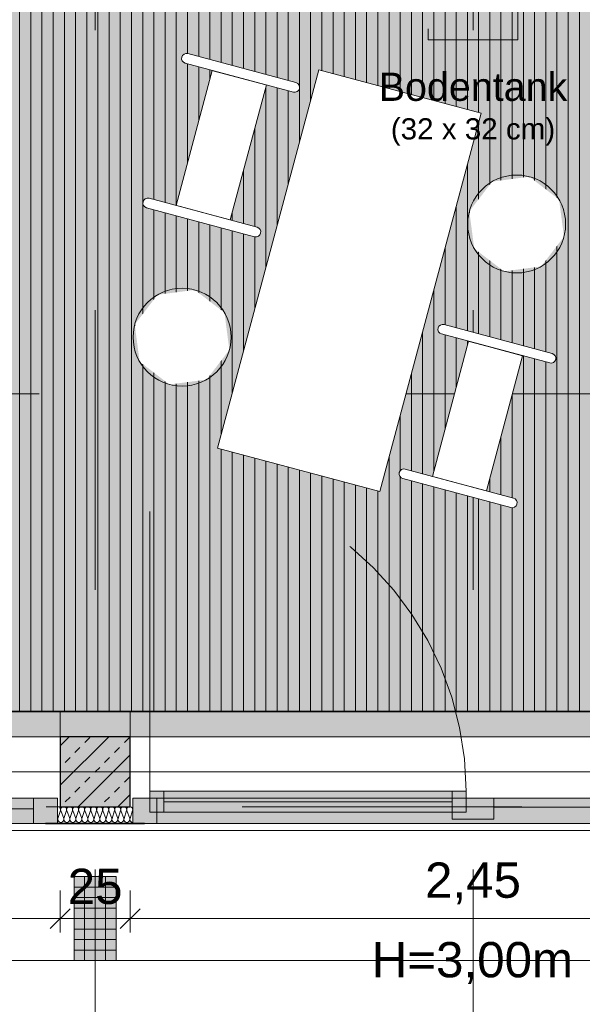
# Model space of a CAD drawing. Header units: metres. Extents: x -111 to 152, y -132 to 99.
# Tile 15 of 256: x -36.72 to -34.71, y -22.43 to -18.91. Entities that reach past the tile are written whole.
import ezdxf

# ---------------------------------------------------------------- set-up
doc = ezdxf.new("R2010")
doc.units = ezdxf.units.M
doc.header["$PDMODE"] = 1
doc.header["$PDSIZE"] = -2
for name, pattern in [('Achsen 01', [5.291531, 3.175, -1.058062, 0.352704, -0.705764]), ('gestrichelt - 01', [2, 1, -1]), ('ISO-07 Punktiert', [0.889, 0.127, -0.762]), ('Raster 01', [2, 1, -1]), ('VW-01 Strichlinie kurz', [2, 1, -1])]:
    doc.linetypes.add(name, pattern=pattern)
doc.layers.get('0').update_dxf_attribs({"lineweight": 25})
for name, color, linetype, lineweight, true_color in [('013_Beton und Stahlbetonarbeiten-000 Sichtbeton-333 Außenstütze', 5, 'Continuous', 5, 0x0000ff), ('013_Beton und Stahlbetonarbeiten-000 Sichtbeton-334 Außenwandöf', 5, 'Continuous', 5, 0x0000ff), ('014_Fassadenarbeiten-000 Aufsicht Betonfertigteile', 7, 'Continuous', 9, 0xc0c0c0), ('014_Fassadenarbeiten-330 mineralische Dämmung', 7, 'Continuous', 9, 0x666666), ('031_Metallbauarbeiten-350 Lamellendecke DS', 7, 'Continuous', 35, 0x666666), ('032_Metallarbeiten-Fenster', 7, 'Continuous', 13, 0x444444), ('AV1-Achsen', 1, 'Achsen 01', 18, 0xff0000), ('AV1-Einrichtung', 7, 'Continuous', 9, 0xa6a6a6), ('AV1-Raster', 7, 'Raster 01', 9, 0xa6a6a6)]:
    doc.layers.add(name, color=color, linetype=linetype, lineweight=lineweight, true_color=true_color)
for name, color, linetype, lineweight in [('013_Beton und Stahlbetonarbeiten-000 Unterzüge', 7, 'ISO-07 Punktiert', 13), ('013_Beton und Stahlbetonarbeiten-330 Außenstützen', 7, 'Continuous', 25), ('014_Fassadenarbeiten-330 Betonfertigteile vertikal', 7, 'Continuous', 9), ('030_Sonnenschutzarbeiten-BLENDSCHUTZ', 7, 'Continuous', 5), ('039_Trockenbauarbeiten-alllg.', 7, 'Continuous', 9), ('053_Niederspannungsanlagen-Bodentanks', 7, 'gestrichelt - 01', 9), ('_1.35m (3D)', 7, 'Continuous', 9), ('_EG (2D)', 7, 'Continuous', 9), ('_EG - DS (2D)', 7, 'Continuous', 9), ('_GRU (2D)', 7, 'Continuous', 9), ('Bemaßung-Bemaßung', 7, 'Continuous', 9), ('Keine', 7, 'Continuous', 9)]:
    doc.layers.add(name, color=color, linetype=linetype, lineweight=lineweight)
doc.layers.get('0').freeze()
doc.styles.add('Arial', font='arial.ttf')
doc.dimstyles.new('COE 50', dxfattribs={"dimtxt": 126.090495, "dimasz": 0.001414, "dimexe": 0.001, "dimexo": 0.01, "dimgap": 0.001, "dimtad": 1, "dimdec": 3, "dimtxsty": 'Arial', "dimblk": 'VW_SLASH-3', "dimblk1": 'VW_SLASH-3', "dimblk2": 'VW_SLASH-3', "dimcen": 0, "dimadec": 3, "dimazin": 0, "dimtfac": 0.8, "dimtdec": 3, "dimtix": 1, "dimtmove": 0, "dimatfit": 0, "dimldrblk": 'VW_SLASH-2', "dimfxl": 0.002, "dimfxlon": 1, "dimfrac": 2, "dimtolj": 1, "dimarcsym": 0})

# ---------------------------------------------------------------- blocks, each defined once
blk = doc.blocks.new('Group-2')
at = {"layer": 'AV1-Raster'}
for p, q in [((-36.45, -22.95), (-36.45, 1.35)), ((-35.1, -22.95), (-35.1, 1.35)), ((1.35, -20.25), (-40.5, -20.25))]:
    blk.add_line(p, q, dxfattribs=at)
blk = doc.blocks.new('1.35m (3D)')
at = {"layer": 'AV1-Raster', "color": 7}
blk.add_blockref('Group-2', (0, 0), dxfattribs=at)
blk = doc.blocks.new('VW_SLASH-3')
at = {"color": 0, "linetype": 'ByBlock', "lineweight": -2, "transparency": 16777216}
blk.add_line((0, 0), (-1, 0), dxfattribs=at)
at = {"color": 0, "linetype": 'Continuous', "lineweight": 15, "transparency": 16777216, "flags": 128}
blk.add_lwpolyline([(0.5, 0.5), (-0.5, -0.5)], dxfattribs=at)
blk = doc.blocks.new('*D22')
at = {"layer": '030_Sonnenschutzarbeiten-BLENDSCHUTZ', "color": 0, "lineweight": -2}
for p, q in [((-39.025, -22.025), (-39.025, -22.175)), ((-36.575, -22.025), (-36.575, -22.175)), ((-38.9543, -22.125), (-36.6457, -22.125))]:
    blk.add_line(p, q, dxfattribs=at)
at = {"layer": 'Defpoints', "color": 0}
for p in [(-39.025, -21.385), (-36.575, -21.385), (-36.575, -22.125)]:
    blk.add_point(p, dxfattribs=at)
at = {"layer": '030_Sonnenschutzarbeiten-BLENDSCHUTZ', "color": 0, "lineweight": -2, "xscale": 0.070693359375, "yscale": 0.070693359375, "zscale": 0.070693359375, "rotation": 180}
blk.add_blockref('VW_SLASH-3', (-39.025, -22.125), dxfattribs=at)
at = {"layer": '030_Sonnenschutzarbeiten-BLENDSCHUTZ', "color": 0, "lineweight": -2, "xscale": 0.070693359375, "yscale": 0.070693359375, "zscale": 0.070693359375}
blk.add_blockref('VW_SLASH-3', (-36.575, -22.125), dxfattribs=at)
at = {"layer": '030_Sonnenschutzarbeiten-BLENDSCHUTZ', "color": 0, "lineweight": 13, "insert": (-37.8, -21.9992), "char_height": 0.12609, "attachment_point": 5, "style": 'Arial'}
blk.add_mtext('\\A1;2,45', dxfattribs=at)
blk = doc.blocks.new('VW_SLASH-2')
at = {"color": 0, "linetype": 'ByBlock', "lineweight": -2, "transparency": 16777216}
blk.add_line((0, 0), (-1, 0), dxfattribs=at)
at = {"color": 0, "linetype": 'Continuous', "lineweight": 15, "transparency": 16777216, "flags": 128}
blk.add_lwpolyline([(0.5, 0.5), (-0.5, -0.5)], dxfattribs=at)
blk = doc.blocks.new('*D23')
at = {"layer": '030_Sonnenschutzarbeiten-BLENDSCHUTZ', "color": 0, "lineweight": -2}
for p, q in [((-36.325, -22.025), (-36.325, -22.175)), ((-33.875, -22.025), (-33.875, -22.175)), ((-36.2543, -22.125), (-33.9457, -22.125))]:
    blk.add_line(p, q, dxfattribs=at)
at = {"layer": 'Defpoints', "color": 0}
for p in [(-36.325, -21.385), (-33.875, -21.385), (-33.875, -22.125)]:
    blk.add_point(p, dxfattribs=at)
at = {"layer": '030_Sonnenschutzarbeiten-BLENDSCHUTZ', "color": 0, "lineweight": -2, "xscale": 0.070693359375, "yscale": 0.070693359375, "zscale": 0.070693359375, "rotation": 180}
blk.add_blockref('VW_SLASH-3', (-36.325, -22.125), dxfattribs=at)
at = {"layer": '030_Sonnenschutzarbeiten-BLENDSCHUTZ', "color": 0, "lineweight": -2, "xscale": 0.070693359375, "yscale": 0.070693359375, "zscale": 0.070693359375}
blk.add_blockref('VW_SLASH-3', (-33.875, -22.125), dxfattribs=at)
at = {"layer": '030_Sonnenschutzarbeiten-BLENDSCHUTZ', "color": 0, "lineweight": 13, "insert": (-35.1, -21.9992), "char_height": 0.12609, "attachment_point": 5, "style": 'Arial'}
blk.add_mtext('\\A1;2,45', dxfattribs=at)
blk = doc.blocks.new('*D60')
at = {"layer": '030_Sonnenschutzarbeiten-BLENDSCHUTZ', "color": 0, "lineweight": -2}
for p, q in [((-36.575, -22.025), (-36.575, -22.175)), ((-36.325, -22.025), (-36.325, -22.175)), ((-36.6457, -22.125), (-36.7164, -22.125)), ((-36.325, -22.125), (-36.575, -22.125)), ((-36.2543, -22.125), (-36.1836, -22.125))]:
    blk.add_line(p, q, dxfattribs=at)
at = {"layer": 'Defpoints', "color": 0}
for p in [(-36.575, -21.385), (-36.325, -21.385), (-36.575, -22.125)]:
    blk.add_point(p, dxfattribs=at)
at = {"layer": '030_Sonnenschutzarbeiten-BLENDSCHUTZ', "color": 0, "lineweight": -2, "xscale": 0.070693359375, "yscale": 0.070693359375, "zscale": 0.070693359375}
blk.add_blockref('VW_SLASH-3', (-36.575, -22.125), dxfattribs=at)
at = {"layer": '030_Sonnenschutzarbeiten-BLENDSCHUTZ', "color": 0, "lineweight": -2, "xscale": 0.070693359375, "yscale": 0.070693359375, "zscale": 0.070693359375, "rotation": 180}
blk.add_blockref('VW_SLASH-3', (-36.325, -22.125), dxfattribs=at)
at = {"layer": '030_Sonnenschutzarbeiten-BLENDSCHUTZ', "color": 0, "lineweight": 13, "insert": (-36.45, -22.0106), "char_height": 0.12609, "attachment_point": 5, "style": 'Arial'}
blk.add_mtext('\\A1;25', dxfattribs=at)
blk = doc.blocks.new('*D445')
at = {"layer": 'Bemaßung-Bemaßung', "color": 0, "lineweight": -2}
for p, q in [((-39.075, -24.175), (-39.075, -24.325)), ((-36.525, -24.175), (-36.525, -24.325)), ((-36.5957, -24.275), (-39.0043, -24.275))]:
    blk.add_line(p, q, dxfattribs=at)
at = {"layer": 'Defpoints', "color": 0}
for p in [(-39.075, -22.275), (-36.525, -22.275), (-39.075, -24.275)]:
    blk.add_point(p, dxfattribs=at)
at = {"layer": 'Bemaßung-Bemaßung', "color": 0, "lineweight": -2, "xscale": 0.070693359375, "yscale": 0.070693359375, "zscale": 0.070693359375, "rotation": 180}
blk.add_blockref('VW_SLASH-3', (-39.075, -24.275), dxfattribs=at)
at = {"layer": 'Bemaßung-Bemaßung', "color": 0, "lineweight": -2, "xscale": 0.070693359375, "yscale": 0.070693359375, "zscale": 0.070693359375}
blk.add_blockref('VW_SLASH-3', (-36.525, -24.275), dxfattribs=at)
at = {"layer": 'Bemaßung-Bemaßung', "color": 0, "insert": (-37.8, -24.1492), "char_height": 0.12609, "attachment_point": 5, "style": 'Arial'}
blk.add_mtext('\\A1;2,55', dxfattribs=at)
blk = doc.blocks.new('*D446')
at = {"layer": 'Bemaßung-Bemaßung', "color": 0, "lineweight": -2}
for p, q in [((-36.525, -24.175), (-36.525, -24.325)), ((-36.375, -24.175), (-36.375, -24.325)), ((-36.5957, -24.275), (-36.6664, -24.275)), ((-36.375, -24.275), (-36.525, -24.275)), ((-36.3043, -24.275), (-36.2336, -24.275))]:
    blk.add_line(p, q, dxfattribs=at)
at = {"layer": 'Defpoints', "color": 0}
for p in [(-36.525, -22.275), (-36.375, -22.275), (-36.525, -24.275)]:
    blk.add_point(p, dxfattribs=at)
at = {"layer": 'Bemaßung-Bemaßung', "color": 0, "lineweight": -2, "xscale": 0.070693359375, "yscale": 0.070693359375, "zscale": 0.070693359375}
blk.add_blockref('VW_SLASH-3', (-36.525, -24.275), dxfattribs=at)
at = {"layer": 'Bemaßung-Bemaßung', "color": 0, "lineweight": -2, "xscale": 0.070693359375, "yscale": 0.070693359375, "zscale": 0.070693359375, "rotation": 180}
blk.add_blockref('VW_SLASH-3', (-36.375, -24.275), dxfattribs=at)
at = {"layer": 'Bemaßung-Bemaßung', "color": 0, "insert": (-36.45, -24.5931), "char_height": 0.12609, "attachment_point": 5, "style": 'Arial'}
blk.add_mtext('\\A1;15', dxfattribs=at)
blk = doc.blocks.new('*D447')
at = {"layer": 'Bemaßung-Bemaßung', "color": 0, "lineweight": -2}
for p, q in [((-36.375, -24.175), (-36.375, -24.325)), ((-33.825, -24.175), (-33.825, -24.325)), ((-33.8957, -24.275), (-36.3043, -24.275))]:
    blk.add_line(p, q, dxfattribs=at)
at = {"layer": 'Defpoints', "color": 0}
for p in [(-36.375, -22.275), (-33.825, -22.275), (-36.375, -24.275)]:
    blk.add_point(p, dxfattribs=at)
at = {"layer": 'Bemaßung-Bemaßung', "color": 0, "lineweight": -2, "xscale": 0.070693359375, "yscale": 0.070693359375, "zscale": 0.070693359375, "rotation": 180}
blk.add_blockref('VW_SLASH-3', (-36.375, -24.275), dxfattribs=at)
at = {"layer": 'Bemaßung-Bemaßung', "color": 0, "lineweight": -2, "xscale": 0.070693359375, "yscale": 0.070693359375, "zscale": 0.070693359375}
blk.add_blockref('VW_SLASH-3', (-33.825, -24.275), dxfattribs=at)
at = {"layer": 'Bemaßung-Bemaßung', "color": 0, "insert": (-35.1, -24.1492), "char_height": 0.12609, "attachment_point": 5, "style": 'Arial'}
blk.add_mtext('\\A1;2,55', dxfattribs=at)
blk = doc.blocks.new('*D544')
at = {"layer": 'Bemaßung-Bemaßung', "color": 0, "lineweight": -2}
for p, q in [((-39.025, -23.675), (-39.025, -23.825)), ((-36.575, -23.675), (-36.575, -23.825)), ((-36.6457, -23.775), (-38.9543, -23.775))]:
    blk.add_line(p, q, dxfattribs=at)
at = {"layer": 'Defpoints', "color": 0}
for p in [(-39.025, -21.475), (-36.575, -21.475), (-39.025, -23.775)]:
    blk.add_point(p, dxfattribs=at)
at = {"layer": 'Bemaßung-Bemaßung', "color": 0, "lineweight": -2, "xscale": 0.070693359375, "yscale": 0.070693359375, "zscale": 0.070693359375, "rotation": 180}
blk.add_blockref('VW_SLASH-3', (-39.025, -23.775), dxfattribs=at)
at = {"layer": 'Bemaßung-Bemaßung', "color": 0, "lineweight": -2, "xscale": 0.070693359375, "yscale": 0.070693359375, "zscale": 0.070693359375}
blk.add_blockref('VW_SLASH-3', (-36.575, -23.775), dxfattribs=at)
at = {"layer": 'Bemaßung-Bemaßung', "color": 0, "insert": (-37.8, -23.6492), "char_height": 0.12609, "attachment_point": 5, "style": 'Arial'}
blk.add_mtext('\\A1;2,45', dxfattribs=at)
blk = doc.blocks.new('*D545')
at = {"layer": 'Bemaßung-Bemaßung', "color": 0, "lineweight": -2}
for p, q in [((-36.575, -23.675), (-36.575, -23.825)), ((-36.325, -23.675), (-36.325, -23.825)), ((-36.6457, -23.775), (-36.7164, -23.775)), ((-36.325, -23.775), (-36.575, -23.775)), ((-36.2543, -23.775), (-36.1836, -23.775))]:
    blk.add_line(p, q, dxfattribs=at)
at = {"layer": 'Defpoints', "color": 0}
for p in [(-36.575, -21.475), (-36.325, -21.475), (-36.575, -23.775)]:
    blk.add_point(p, dxfattribs=at)
at = {"layer": 'Bemaßung-Bemaßung', "color": 0, "lineweight": -2, "xscale": 0.070693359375, "yscale": 0.070693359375, "zscale": 0.070693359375}
blk.add_blockref('VW_SLASH-3', (-36.575, -23.775), dxfattribs=at)
at = {"layer": 'Bemaßung-Bemaßung', "color": 0, "lineweight": -2, "xscale": 0.070693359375, "yscale": 0.070693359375, "zscale": 0.070693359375, "rotation": 180}
blk.add_blockref('VW_SLASH-3', (-36.325, -23.775), dxfattribs=at)
at = {"layer": 'Bemaßung-Bemaßung', "color": 0, "insert": (-36.45, -23.6606), "char_height": 0.12609, "attachment_point": 5, "style": 'Arial'}
blk.add_mtext('\\A1;25', dxfattribs=at)
blk = doc.blocks.new('*D546')
at = {"layer": 'Bemaßung-Bemaßung', "color": 0, "lineweight": -2}
for p, q in [((-36.325, -23.675), (-36.325, -23.825)), ((-33.875, -23.675), (-33.875, -23.825)), ((-33.9457, -23.775), (-36.2543, -23.775))]:
    blk.add_line(p, q, dxfattribs=at)
at = {"layer": 'Defpoints', "color": 0}
for p in [(-36.325, -21.475), (-33.875, -21.475), (-36.325, -23.775)]:
    blk.add_point(p, dxfattribs=at)
at = {"layer": 'Bemaßung-Bemaßung', "color": 0, "lineweight": -2, "xscale": 0.070693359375, "yscale": 0.070693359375, "zscale": 0.070693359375, "rotation": 180}
blk.add_blockref('VW_SLASH-3', (-36.325, -23.775), dxfattribs=at)
at = {"layer": 'Bemaßung-Bemaßung', "color": 0, "lineweight": -2, "xscale": 0.070693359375, "yscale": 0.070693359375, "zscale": 0.070693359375}
blk.add_blockref('VW_SLASH-3', (-33.875, -23.775), dxfattribs=at)
at = {"layer": 'Bemaßung-Bemaßung', "color": 0, "insert": (-35.1, -23.6492), "char_height": 0.12609, "attachment_point": 5, "style": 'Arial'}
blk.add_mtext('\\A1;2,45', dxfattribs=at)
blk = doc.blocks.new('Bodentank Elektro 01')
at = {"layer": '053_Niederspannungsanlagen-Bodentanks', "flags": 128}
blk.add_lwpolyline([(-0.16, 0.16), (0.16, 0.16), (0.16, -0.16), (-0.16, -0.16)], close=True, dxfattribs=at)
at = {"layer": '053_Niederspannungsanlagen-Bodentanks', "insert": (0, -0.2768), "char_height": 0.100872, "attachment_point": 2, "line_spacing_factor": 0.969122, "style": 'Arial'}
blk.add_mtext('Bodentank\\P{\\H0.75x;(32 x 32 cm)}', dxfattribs=at)
blk = doc.blocks.new('Group-309')
at = {"layer": '032_Metallarbeiten-Fenster', "linetype": 'Continuous', "lineweight": 0}
for points in [[(-36.255, -21.745), (-36.205, -21.745), (-36.205, -21.67), (-36.255, -21.67)], [(-36.205, -21.745), (-35.175, -21.745), (-35.175, -21.67), (-36.205, -21.67)], [(-35.175, -21.745), (-35.125, -21.745), (-35.125, -21.67), (-35.175, -21.67)], [(-36.315, -21.785), (-36.23, -21.785), (-36.23, -21.695), (-36.315, -21.695)], [(-36.23, -21.695), (-36.23, -21.785), (-33.97, -21.785), (-33.97, -21.695)], [(-35.175, -21.77), (-35.025, -21.77), (-35.025, -21.695), (-35.175, -21.695)], [(-33.885, -21.785), (-33.97, -21.785), (-33.97, -21.695), (-33.885, -21.695)]]:
    blk.add_hatch(color=7, dxfattribs=at).paths.add_polyline_path(points)
at = {"layer": '032_Metallarbeiten-Fenster', "color": 7, "linetype": 'gestrichelt - 01', "lineweight": 18, "transparency": 33554687}
blk.add_line((-36.255, -21.67), (-36.255, -20.54), dxfattribs=at)
at = {"layer": '032_Metallarbeiten-Fenster', "color": 7, "lineweight": 18}
for p, q in [((-36.205, -21.7075), (-35.175, -21.7075)), ((-33.97, -21.7262), (-35.025, -21.7262))]:
    blk.add_line(p, q, dxfattribs=at)
at = {"layer": '032_Metallarbeiten-Fenster', "color": 7, "lineweight": 18, "flags": 128}
for points in [[(-36.255, -21.745), (-36.205, -21.745), (-36.205, -21.67), (-36.255, -21.67)], [(-36.205, -21.745), (-35.175, -21.745), (-35.175, -21.67), (-36.205, -21.67)], [(-35.175, -21.745), (-35.125, -21.745), (-35.125, -21.67), (-35.175, -21.67)], [(-36.315, -21.785), (-36.23, -21.785), (-36.23, -21.695), (-36.315, -21.695)], [(-36.23, -21.695), (-36.23, -21.785), (-33.97, -21.785), (-33.97, -21.695)], [(-35.175, -21.77), (-35.025, -21.77), (-35.025, -21.695), (-35.175, -21.695)], [(-33.885, -21.785), (-33.97, -21.785), (-33.97, -21.695), (-33.885, -21.695)]]:
    blk.add_lwpolyline(points, close=True, dxfattribs=at)
at = {"layer": '032_Metallarbeiten-Fenster', "color": 7, "linetype": 'gestrichelt - 01', "lineweight": 18, "transparency": 33554687}
blk.add_arc((-36.255, -21.67), 1.13, 0, 89.9996, dxfattribs=at)
blk = doc.blocks.new('Group-312')
at = {"layer": '014_Fassadenarbeiten-330 mineralische Dämmung', "transparency": 33554687, "flags": 128}
for points in [[(15.3239, -23.284, 0.513088), (15.3342, -23.27), (15.3252, -23.242, -1.372995), (15.3456, -23.242), (15.3353, -23.27, 1.372583), (15.3557, -23.27), (15.3467, -23.242, -1.372995), (15.3671, -23.242), (15.3567, -23.27, 1.372583), (15.3771, -23.27)], [(15.3353, -23.27, 1.372583), (15.3557, -23.27), (15.3467, -23.242, -1.372995), (15.3671, -23.242), (15.3567, -23.27, 1.372583), (15.3771, -23.27), (15.3681, -23.242, -1.372995), (15.3885, -23.242), (15.3782, -23.27, 1.372583), (15.3986, -23.27), (15.3896, -23.242, -1.372995), (15.41, -23.242), (15.3996, -23.27, 1.372583), (15.42, -23.27), (15.411, -23.242, -1.372995), (15.4314, -23.242), (15.4211, -23.27, 1.372583), (15.4415, -23.27), (15.4325, -23.242, -1.372995), (15.4529, -23.242), (15.4425, -23.27, 1.372583), (15.4629, -23.27), (15.4539, -23.242, -1.372995), (15.4743, -23.242), (15.464, -23.27, 1.372583), (15.4844, -23.27), (15.4754, -23.242, -1.372995), (15.4958, -23.242), (15.4854, -23.27, 1.372583), (15.5058, -23.27), (15.4968, -23.242, -1.372995), (15.5172, -23.242), (15.5069, -23.27, 1.372583), (15.5273, -23.27), (15.5183, -23.242, -1.372995), (15.5387, -23.242), (15.5283, -23.27, 1.372583), (15.5487, -23.27), (15.5397, -23.242, -1.372995), (15.5601, -23.242), (15.5498, -23.27, 1.372583), (15.5702, -23.27), (15.5612, -23.242, -1.372995), (15.5816, -23.242)], [(15.5283, -23.27, 0.324435), (15.5322, -23.282, 0.324435), (15.5448, -23.282, 0.324435), (15.5487, -23.27), (15.5397, -23.242, -0.324488), (15.5436, -23.23, -0.324488), (15.5562, -23.23, -0.324488), (15.5601, -23.242), (15.5498, -23.27, 0.324435), (15.5537, -23.282, 0.324435), (15.5663, -23.282, 0.324435), (15.5702, -23.27), (15.5612, -23.242, -0.324488), (15.5651, -23.23, -0.324488), (15.5777, -23.23, -0.324488), (15.5816, -23.242), (15.5712, -23.27, 0.324435), (15.5751, -23.282, 0.324435), (15.5877, -23.282, 0.324435), (15.5916, -23.27), (15.5826, -23.242, -0.540253), (15.5939, -23.228)], [(15.5939, -23.2791, -0.225321), (15.5927, -23.27), (15.5939, -23.2667)]]:
    blk.add_lwpolyline(points, format="xyb", dxfattribs=at)
blk = doc.blocks.new('Group-316')
at = {"layer": '014_Fassadenarbeiten-330 mineralische Dämmung', "transparency": 33554687}
blk.add_blockref('Group-312', (0, 0), dxfattribs=at)
blk = doc.blocks.new('Parametric Object-38')
at = {"layer": '014_Fassadenarbeiten-330 mineralische Dämmung', "color": 7, "transparency": 33554687}
blk.add_blockref('Group-316', (0, 0), dxfattribs=at)
at = {"layer": '014_Fassadenarbeiten-330 mineralische Dämmung', "color": 0, "flags": 1}
for tag in ['IFC_UUID', 'instanceID', 'prm0_name', 'prm0_type', 'prm0_value', 'prm1_name', 'prm1_type', 'prm1_value', 'prm2_name', 'prm2_type', 'prm2_value', 'prm3_name', 'prm3_type', 'prm3_value', 'prm4_name', 'prm4_type', 'prm4_value', 'prm5_name', 'prm5_type', 'prm5_value', 'prm6_name', 'prm6_type', 'prm6_value']:
    blk.add_attdef(tag, (-36.5851, -21.7835), '', height=0.00018, dxfattribs=at)
blk = doc.blocks.new('Group-450')
at = {"layer": '032_Metallarbeiten-Fenster', "linetype": 'Continuous', "lineweight": 0}
for points in [[(-39.015, -21.785), (-38.95, -21.785), (-38.95, -21.695), (-39.015, -21.695)], [(-36.67, -21.695), (-36.67, -21.785), (-38.95, -21.785), (-38.95, -21.695)], [(-37.725, -21.785), (-37.875, -21.785), (-37.875, -21.695), (-37.725, -21.695)], [(-36.585, -21.785), (-36.67, -21.785), (-36.67, -21.695), (-36.585, -21.695)]]:
    blk.add_hatch(color=7, dxfattribs=at).paths.add_polyline_path(points)
at = {"layer": '032_Metallarbeiten-Fenster', "color": 7, "lineweight": 18}
for p, q in [((-38.95, -21.7325), (-37.875, -21.7325)), ((-36.67, -21.7325), (-37.725, -21.7325))]:
    blk.add_line(p, q, dxfattribs=at)
at = {"layer": '032_Metallarbeiten-Fenster', "color": 7, "lineweight": 18, "flags": 128}
for points in [[(-39.015, -21.785), (-38.95, -21.785), (-38.95, -21.695), (-39.015, -21.695)], [(-36.67, -21.695), (-36.67, -21.785), (-38.95, -21.785), (-38.95, -21.695)], [(-37.725, -21.785), (-37.875, -21.785), (-37.875, -21.695), (-37.725, -21.695)], [(-36.585, -21.785), (-36.67, -21.785), (-36.67, -21.695), (-36.585, -21.695)]]:
    blk.add_lwpolyline(points, close=True, dxfattribs=at)
blk = doc.blocks.new('Group-719')
at = {"layer": 'AV1-Achsen'}
blk.add_line((-43.35, -21.6), (4.2, -21.6), dxfattribs=at)
blk = doc.blocks.new('GRU (2D)')
at = {"layer": 'AV1-Achsen', "color": 7}
blk.add_blockref('Group-719', (0, 0), dxfattribs=at)
blk = doc.blocks.new('EG - DS (2D)')
at = {"layer": '030_Sonnenschutzarbeiten-BLENDSCHUTZ', "linetype": 'Continuous', "lineweight": 0, "transparency": 33554610}
for color, points in [(161, [(-36.575, -21.475), (-36.575, -21.385), (-39.025, -21.385), (-39.025, -21.475)]), (30, [(-36.575, -21.385), (-36.325, -21.385), (-36.325, -21.475), (-36.575, -21.475)]), (161, [(-36.325, -21.475), (-36.325, -21.385), (-33.875, -21.385), (-33.875, -21.475)])]:
    blk.add_hatch(color=color, dxfattribs=at).paths.add_polyline_path(points)
at = {"layer": '031_Metallbauarbeiten-350 Lamellendecke DS', "linetype": 'Continuous', "lineweight": 0, "transparency": 33554508}
h = blk.add_hatch(color=254, dxfattribs=at)
h.paths.add_polyline_path([(-38.935, -5.525), (-38.935, -16.075), (-39.025, -16.075), (-39.025, -21.385), (-23.075, -21.385), (-23.075, -13.625), (-25.575, -13.625), (-25.575, -13.65), (-31.125, -13.65), (-31.125, -5.525)])
h.paths.add_polyline_path([(-28.2, -16.35), (-28.5, -16.35), (-28.5, -16.05), (-28.2, -16.05)])
h.paths.add_polyline_path([(-33.9, -13.65), (-33.9, -13.35), (-33.6, -13.35), (-33.6, -13.65)])
h.paths.add_polyline_path([(-33.6, -8.25), (-33.9, -8.25), (-33.9, -7.95), (-33.6, -7.95)])
h.paths.add_polyline_path([(-33.6, -16.35), (-33.9, -16.35), (-33.9, -16.05), (-33.6, -16.05)])
at = {"layer": '031_Metallbauarbeiten-350 Lamellendecke DS', "linetype": 'Continuous', "lineweight": 9, "transparency": 33554508}
h = blk.add_hatch(dxfattribs=at)
h.set_pattern_fill('Lamellendecke', color=252, style=0, pattern_type=2)
h.set_pattern_definition([(90, (0, 0), (0.04, 0), [])])
h.paths.add_polyline_path([(-38.935, -5.525), (-38.935, -16.075), (-39.025, -16.075), (-39.025, -21.385), (-23.075, -21.385), (-23.075, -13.625), (-25.575, -13.625), (-25.575, -13.65), (-31.125, -13.65), (-31.125, -5.525)])
h.paths.add_polyline_path([(-28.2, -16.35), (-28.5, -16.35), (-28.5, -16.05), (-28.2, -16.05)])
h.paths.add_polyline_path([(-33.9, -13.65), (-33.9, -13.35), (-33.6, -13.35), (-33.6, -13.65)])
h.paths.add_polyline_path([(-33.6, -8.25), (-33.9, -8.25), (-33.9, -7.95), (-33.6, -7.95)])
h.paths.add_polyline_path([(-33.6, -16.35), (-33.9, -16.35), (-33.9, -16.05), (-33.6, -16.05)])
at = {"layer": '031_Metallbauarbeiten-350 Lamellendecke DS', "linetype": 'Continuous', "lineweight": 0, "transparency": 33554508}
blk.add_hatch(color=40, dxfattribs=at).paths.add_polyline_path([(-38.935, -5.525), (-38.935, -16.075), (-39.025, -16.075), (-39.025, -21.385), (-23.075, -21.385), (-23.075, -13.625), (-31.125, -13.625), (-31.125, -5.525)])
at = {"layer": '030_Sonnenschutzarbeiten-BLENDSCHUTZ', "color": 251, "lineweight": 13, "flags": 128}
for points in [[(-36.575, -21.475), (-36.575, -21.385), (-39.025, -21.385), (-39.025, -21.475)], [(-36.575, -21.385), (-36.325, -21.385), (-36.325, -21.475), (-36.575, -21.475)], [(-36.325, -21.475), (-36.325, -21.385), (-33.875, -21.385), (-33.875, -21.475)]]:
    blk.add_lwpolyline(points, close=True, dxfattribs=at)
at = {"layer": '031_Metallbauarbeiten-350 Lamellendecke DS', "flags": 128}
blk.add_lwpolyline([(-38.935, -5.525), (-38.935, -16.075), (-39.025, -16.075), (-39.025, -21.385), (-23.075, -21.385), (-23.075, -13.625), (-25.575, -13.625), (-25.575, -13.65), (-31.125, -13.65), (-31.125, -5.525)], close=True, dxfattribs=at)
at = {"layer": '031_Metallbauarbeiten-350 Lamellendecke DS', "color": 251, "linetype": 'Continuous', "lineweight": 35, "transparency": 33554687, "flags": 128}
blk.add_lwpolyline([(-38.935, -5.525), (-38.935, -16.075), (-39.025, -16.075), (-39.025, -21.385), (-23.075, -21.385), (-23.075, -13.625), (-31.125, -13.625), (-31.125, -5.525)], close=True, dxfattribs=at)
at = {"layer": '030_Sonnenschutzarbeiten-BLENDSCHUTZ', "color": 7, "insert": (-35.4621, -22.2087), "char_height": 0.12609, "attachment_point": 1, "line_spacing_factor": 0.969122, "style": 'Arial'}
blk.add_mtext('H=3,00m', dxfattribs=at)
at = {"layer": '030_Sonnenschutzarbeiten-BLENDSCHUTZ', "color": 7, "lineweight": 13}
for base, p1, p2, picture, middle in [((-36.575, -22.125), (-39.025, -21.385), (-36.575, -21.385), '*D22', (-37.8, -21.9992)), ((-33.875, -22.125), (-36.325, -21.385), (-33.875, -21.385), '*D23', (-35.1, -21.9992))]:
    dim = blk.add_linear_dim(base=base, p1=p1, p2=p2, text='2,45', dimstyle='COE 50', override={"dimtxt": 0.12609, "dimasz": 0.070693, "dimexe": 0.05, "dimgap": 0.05, "dimpost": '<>', "dimtxsty": 'Arial', "dimtmove": 2, "dimfxl": 0.1}, dxfattribs=at)
    dim.commit()
    dim.dimension.update_dxf_attribs({"geometry": picture, "text_midpoint": middle})
at = {"layer": '030_Sonnenschutzarbeiten-BLENDSCHUTZ', "color": 251, "lineweight": 13}
dim = blk.add_linear_dim(base=(-36.575, -22.125), p1=(-36.325, -21.385), p2=(-36.575, -21.385), text='25', dimstyle='COE 50', override={"dimtxt": 0.12609, "dimasz": 0.070693, "dimexe": 0.05, "dimgap": 0.05, "dimpost": '<>', "dimtxsty": 'Arial', "dimtmove": 2, "dimfxl": 0.1}, dxfattribs=at)
dim.commit()
dim.dimension.update_dxf_attribs({"geometry": '*D60', "text_midpoint": (-36.45, -22.0106)})
blk = doc.blocks.new('EG (2D)')
at = {"layer": '013_Beton und Stahlbetonarbeiten-330 Außenstützen', "linetype": 'Continuous', "lineweight": 0, "true_color": 0xc0c0c0}
blk.add_hatch(color=9, dxfattribs=at).paths.add_polyline_path([(-36.325, -21.475), (-36.575, -21.475), (-36.575, -21.725), (-36.325, -21.725)])
at = {"layer": '013_Beton und Stahlbetonarbeiten-330 Außenstützen', "linetype": 'Continuous', "lineweight": 13}
h = blk.add_hatch(dxfattribs=at)
h.set_pattern_fill('Stahlbeton', color=251, style=0, pattern_type=2)
h.set_pattern_definition([(45, (0, 0), (0.07071068, -0.07071068), [0.025, -0.025])])
h.paths.add_polyline_path([(-36.325, -21.475), (-36.575, -21.475), (-36.575, -21.725), (-36.325, -21.725)])
h = blk.add_hatch(dxfattribs=at)
h.set_pattern_fill('Stahlbeton-1', color=251, style=0, pattern_type=2)
h.set_pattern_definition([(-135, (0.03106, -0.03313), (0.07071068, -0.07071068), [])])
h.paths.add_polyline_path([(-36.325, -21.475), (-36.575, -21.475), (-36.575, -21.725), (-36.325, -21.725)])
at = {"layer": '014_Fassadenarbeiten-330 Betonfertigteile vertikal', "linetype": 'Continuous', "lineweight": 0}
blk.add_hatch(color=9, dxfattribs=at).paths.add_polyline_path([(-36.375, -21.975), (-36.525, -21.975), (-36.525, -22.275), (-36.375, -22.275)])
at = {"layer": '014_Fassadenarbeiten-330 Betonfertigteile vertikal', "linetype": 'Continuous', "lineweight": 9}
h = blk.add_hatch(dxfattribs=at)
h.set_pattern_fill('Stahlbetonfertigteil', color=8, style=0, pattern_type=2)
h.set_pattern_definition([(-90, (0, 0), (0.0375, 0), [])])
h.paths.add_polyline_path([(-36.375, -21.975), (-36.525, -21.975), (-36.525, -22.275), (-36.375, -22.275)])
at = {"layer": '014_Fassadenarbeiten-330 Betonfertigteile vertikal', "linetype": 'Continuous', "lineweight": 13}
h = blk.add_hatch(dxfattribs=at)
h.set_pattern_fill('Stahlbetonfertigteil-1', color=8, style=0, pattern_type=2)
h.set_pattern_definition([(0, (0, 0), (2e-18, -0.0375), [])])
h.paths.add_polyline_path([(-36.375, -21.975), (-36.525, -21.975), (-36.525, -22.275), (-36.375, -22.275)])
at = {"layer": '032_Metallarbeiten-Fenster', "linetype": 'Continuous', "lineweight": 0, "transparency": 33554687}
blk.add_hatch(color=181, dxfattribs=at).paths.add_polyline_path([(-36.6269, -21.7843), (-36.2731, -21.7843), (-36.2731, -21.7863), (-36.6269, -21.7863)])
at = {"layer": '013_Beton und Stahlbetonarbeiten-000 Sichtbeton-333 Außenstütze', "color": 30}
blk.add_solid([(-36.575, -21.475), (-36.325, -21.475), (-36.525, -21.525), (-36.375, -21.525)], dxfattribs=at)
at = {"layer": '013_Beton und Stahlbetonarbeiten-000 Sichtbeton-334 Außenwandöf', "color": 30}
for points in [[(-36.575, -21.725), (-36.575, -21.475), (-36.525, -21.725), (-36.525, -21.525)], [(-36.375, -21.725), (-36.375, -21.525), (-36.325, -21.725), (-36.325, -21.475)]]:
    blk.add_solid(points, dxfattribs=at)
at = {"layer": '013_Beton und Stahlbetonarbeiten-000 Unterzüge', "linetype": 'VW-01 Strichlinie kurz', "flags": 128}
for points in [[(-39.025, -21.725), (-39.025, -21.475), (-36.575, -21.475), (-36.575, -21.725)], [(-36.325, -21.725), (-36.325, -21.475), (-33.875, -21.475), (-33.875, -21.725)]]:
    blk.add_lwpolyline(points, close=True, dxfattribs=at)
at = {"layer": '013_Beton und Stahlbetonarbeiten-330 Außenstützen', "flags": 128}
blk.add_lwpolyline([(-36.325, -21.475), (-36.575, -21.475), (-36.575, -21.725), (-36.325, -21.725)], close=True, dxfattribs=at)
at = {"layer": '014_Fassadenarbeiten-000 Aufsicht Betonfertigteile', "flags": 128}
blk.add_lwpolyline([(-39.455, -21.905), (-39.124, -21.905), (-39.124, -21.81), (-22.976, -21.81), (-22.976, -21.905), (-18.9, -21.905), (-18.9, -21.81), (-0.026, -21.81), (-0.026, -21.905), (0.305, -21.905), (0.675, -22.275), (-39.825, -22.275)], close=True, dxfattribs=at)
at = {"layer": '014_Fassadenarbeiten-330 Betonfertigteile vertikal', "flags": 128}
blk.add_lwpolyline([(-36.375, -21.975), (-36.525, -21.975), (-36.525, -22.275), (-36.375, -22.275)], close=True, dxfattribs=at)
at = {"layer": '032_Metallarbeiten-Fenster', "color": 7, "linetype": 'Continuous', "lineweight": 9, "transparency": 33554687, "flags": 128}
blk.add_lwpolyline([(-36.6269, -21.7843), (-36.2731, -21.7843), (-36.2731, -21.7863), (-36.6269, -21.7863)], close=True, dxfattribs=at)
at = {"layer": '039_Trockenbauarbeiten-alllg.'}
for p, q in [((-39.025, -21.6), (-36.575, -21.6)), ((-36.325, -21.6), (-33.875, -21.6))]:
    blk.add_line(p, q, dxfattribs=at)
at = {"layer": 'Keine', "color": 9, "linetype": 'Continuous', "lineweight": 13, "flags": 128}
blk.add_lwpolyline([(-39.825, 0.675), (0.675, 0.675), (0.675, -22.275), (-39.825, -22.275)], close=True, dxfattribs=at)
at = {"layer": '014_Fassadenarbeiten-330 mineralische Dämmung', "xscale": -1}
blk.add_blockref('Parametric Object-38', (-20.9911, 1.503), dxfattribs=at)
at = {"layer": '032_Metallarbeiten-Fenster', "color": 7}
blk.add_blockref('Group-450', (0, 0), dxfattribs=at)
at = {"layer": 'Bemaßung-Bemaßung'}
for base, p1, p2, text, override, picture, middle in [((-39.025, -23.775), (-36.575, -21.475), (-39.025, -21.475), '2,45', {"dimtxt": 0.12609, "dimasz": 0.070693, "dimexe": 0.05, "dimgap": 0.05, "dimpost": '<>', "dimtxsty": 'Arial', "dimtmove": 2, "dimfxl": 0.1}, '*D544', (-37.8, -23.6492)), ((-36.575, -23.775), (-36.325, -21.475), (-36.575, -21.475), '25', {"dimtxt": 0.12609, "dimasz": 0.070693, "dimexe": 0.05, "dimgap": 0.05, "dimpost": '<>', "dimtxsty": 'Arial', "dimtmove": 2, "dimfxl": 0.1}, '*D545', (-36.45, -23.6606)), ((-36.325, -23.775), (-33.875, -21.475), (-36.325, -21.475), '2,45', {"dimtxt": 0.12609, "dimasz": 0.070693, "dimexe": 0.05, "dimgap": 0.05, "dimpost": '<>', "dimtxsty": 'Arial', "dimtmove": 2, "dimfxl": 0.1}, '*D546', (-35.1, -23.6492)), ((-39.075, -24.275), (-36.525, -22.275), (-39.075, -22.275), '2,55', {"dimtxt": 0.12609, "dimasz": 0.070693, "dimexe": 0.05, "dimgap": 0.05, "dimpost": '<>', "dimtxsty": 'Arial', "dimtmove": 2, "dimfxl": 0.1}, '*D445', (-37.8, -24.1492)), ((-36.525, -24.275), (-36.375, -22.275), (-36.525, -22.275), '15', {"dimtxt": 0.12609, "dimasz": 0.070693, "dimexe": 0.05, "dimgap": 0.05, "dimpost": '<>', "dimtxsty": 'Arial', "dimtix": 0, "dimtmove": 2, "dimfxl": 0.1}, '*D446', (-36.45, -24.5931)), ((-36.375, -24.275), (-33.825, -22.275), (-36.375, -22.275), '2,55', {"dimtxt": 0.12609, "dimasz": 0.070693, "dimexe": 0.05, "dimgap": 0.05, "dimpost": '<>', "dimtxsty": 'Arial', "dimtmove": 2, "dimfxl": 0.1}, '*D447', (-35.1, -24.1492))]:
    dim = blk.add_linear_dim(base=base, p1=p1, p2=p2, text=text, dimstyle='COE 50', override=override, dxfattribs=at)
    dim.commit()
    dim.dimension.update_dxf_attribs({"geometry": picture, "text_midpoint": middle})
at = {"color": 255, "transparency": 33554559}
blk.add_wipeout([(-35.6503, -19.0911), (-35.0708, -19.2464), (-35.4331, -20.5987), (-36.0127, -20.4434)], dxfattribs=at).dxf.layer = 'AV1-Einrichtung'
at = {"layer": 'AV1-Einrichtung', "flags": 128}
blk.add_lwpolyline([(-35.6503, -19.0911), (-35.0708, -19.2464), (-35.4331, -20.5987), (-36.0127, -20.4434)], close=True, dxfattribs=at)
at = {"layer": '053_Niederspannungsanlagen-Bodentanks', "color": 7}
blk.add_blockref('Bodentank Elektro 01', (-35.1, -18.825), dxfattribs=at)
at = {"color": 255, "transparency": 33554559}
for points in [[(-36.0315, -19.0936), (-35.8383, -19.1453), (-35.9677, -19.6283), (-36.1609, -19.5765)], [(-35.0956, -19.7302), (-35.1131, -19.5974), (-35.0315, -19.4912), (-34.8987, -19.4737), (-34.7925, -19.5552), (-34.775, -19.688), (-34.8565, -19.7943), (-34.9893, -19.8118)], [(-35.9879, -19.9596), (-35.9704, -20.0924), (-36.0519, -20.1987), (-36.1847, -20.2162), (-36.291, -20.1346), (-36.3085, -20.0018), (-36.2269, -19.8956), (-36.0941, -19.8781)], [(-35.1158, -20.0616), (-34.9226, -20.1133), (-35.052, -20.5963), (-35.2452, -20.5445)]]:
    blk.add_wipeout(points, dxfattribs=at).dxf.layer = 'AV1-Einrichtung'
at = {"layer": 'AV1-Einrichtung', "flags": 128}
for points in [[(-36.0315, -19.0936), (-35.8383, -19.1453), (-35.9677, -19.6283), (-36.1609, -19.5765)], [(-35.1158, -20.0616), (-34.9226, -20.1133), (-35.052, -20.5963), (-35.2452, -20.5445)]]:
    blk.add_lwpolyline(points, close=True, dxfattribs=at)
at = {"layer": 'AV1-Einrichtung'}
for centre in [(-34.944, -19.6427), (-36.1394, -20.0471)]:
    blk.add_circle(centre, 0.175, dxfattribs=at)
at = {"color": 255, "transparency": 33554559}
for points in [[(-35.7417, -19.1712), (-35.7394, -19.1717), (-35.7372, -19.1718), (-35.7349, -19.1717), (-35.7326, -19.1712), (-35.7305, -19.1705), (-35.7284, -19.1695), (-35.7265, -19.1682), (-35.7233, -19.165), (-35.722, -19.1631), (-35.721, -19.161), (-35.7202, -19.1589), (-35.7198, -19.1566), (-35.7197, -19.1543), (-35.7198, -19.152), (-35.721, -19.1476), (-35.722, -19.1456), (-35.7233, -19.1437), (-35.7248, -19.1419), (-35.7265, -19.1404), (-35.7284, -19.1392), (-35.7305, -19.1382), (-35.7326, -19.1374), (-36.119, -19.0339), (-36.1224, -19.0333), (-36.1258, -19.0334), (-36.1291, -19.0342), (-36.1323, -19.0356), (-36.1351, -19.0376), (-36.1374, -19.0401), (-36.1392, -19.0431), (-36.141, -19.0497), (-36.1409, -19.0531), (-36.1401, -19.0564), (-36.1387, -19.0595), (-36.1367, -19.0623), (-36.1342, -19.0647), (-36.1313, -19.0665), (-36.1281, -19.0677)], [(-35.8711, -19.6542), (-35.8679, -19.6554), (-35.865, -19.6572), (-35.8625, -19.6596), (-35.8605, -19.6623), (-35.859, -19.6655), (-35.8583, -19.6688), (-35.8582, -19.6722), (-35.8599, -19.6788), (-35.8617, -19.6817), (-35.8641, -19.6842), (-35.8669, -19.6862), (-35.87, -19.6877), (-35.8733, -19.6884), (-35.8768, -19.6886), (-35.8801, -19.688), (-36.2665, -19.5845), (-36.2697, -19.5833), (-36.2726, -19.5814), (-36.2751, -19.5791), (-36.2771, -19.5763), (-36.2786, -19.5732), (-36.2793, -19.5698), (-36.2795, -19.5664), (-36.2777, -19.5598), (-36.2759, -19.5569), (-36.2735, -19.5544), (-36.2707, -19.5524), (-36.2676, -19.551), (-36.2643, -19.5502), (-36.2608, -19.5501), (-36.2575, -19.5507)], [(-35.2124, -20.0357), (-35.2156, -20.0345), (-35.2185, -20.0327), (-35.221, -20.0303), (-35.223, -20.0275), (-35.2244, -20.0244), (-35.2252, -20.0211), (-35.2253, -20.0176), (-35.2235, -20.011), (-35.2217, -20.0081), (-35.2194, -20.0056), (-35.2166, -20.0036), (-35.2135, -20.0022), (-35.2101, -20.0014), (-35.2067, -20.0013), (-35.2033, -20.0019), (-34.817, -20.1054), (-34.8137, -20.1066), (-34.8108, -20.1084), (-34.8083, -20.1108), (-34.8063, -20.1135), (-34.8049, -20.1167), (-34.8041, -20.12), (-34.804, -20.1234), (-34.8058, -20.13), (-34.8076, -20.133), (-34.8099, -20.1355), (-34.8127, -20.1375), (-34.8159, -20.1389), (-34.8192, -20.1396), (-34.8226, -20.1398), (-34.826, -20.1392)], [(-35.3418, -20.5186), (-35.3452, -20.5181), (-35.3486, -20.5182), (-35.3519, -20.519), (-35.3551, -20.5204), (-35.3579, -20.5224), (-35.3602, -20.5249), (-35.362, -20.5278), (-35.3638, -20.5344), (-35.3637, -20.5378), (-35.3629, -20.5412), (-35.3615, -20.5443), (-35.3595, -20.5471), (-35.357, -20.5494), (-35.3541, -20.5512), (-35.3509, -20.5524), (-34.9645, -20.656), (-34.9611, -20.6565), (-34.9577, -20.6564), (-34.9543, -20.6556), (-34.9512, -20.6542), (-34.9484, -20.6522), (-34.9461, -20.6497), (-34.9443, -20.6468), (-34.9425, -20.6402), (-34.9426, -20.6368), (-34.9434, -20.6334), (-34.9448, -20.6303), (-34.9468, -20.6275), (-34.9493, -20.6252), (-34.9522, -20.6234), (-34.9554, -20.6222)]]:
    blk.add_wipeout(points, dxfattribs=at).dxf.layer = 'AV1-Einrichtung'
at = {"layer": 'AV1-Einrichtung', "flags": 128}
for points in [[(-35.7417, -19.1712, 1), (-35.7326, -19.1374), (-36.119, -19.0339, 1), (-36.1281, -19.0677)], [(-35.8711, -19.6542, -1), (-35.8801, -19.688), (-36.2665, -19.5845, -1), (-36.2575, -19.5507)], [(-35.2124, -20.0357, -1), (-35.2033, -20.0019), (-34.817, -20.1054, -1), (-34.826, -20.1392)], [(-35.3418, -20.5186, 1), (-35.3509, -20.5524), (-34.9645, -20.656, 1), (-34.9554, -20.6222)]]:
    blk.add_lwpolyline(points, format="xyb", close=True, dxfattribs=at)
at = {"layer": '032_Metallarbeiten-Fenster', "color": 7}
blk.add_blockref('Group-309', (0, 0), dxfattribs=at)

msp = doc.modelspace()

# ---------------------------------------------------------------- block references
at = {"layer": '_1.35m (3D)'}
msp.add_blockref('1.35m (3D)', (0, 0), dxfattribs=at)

# ---------------------------------------------------------------- next in the draw order: block references
at = {"layer": '_EG - DS (2D)'}
msp.add_blockref('EG - DS (2D)', (0, 0), dxfattribs=at)

# ---------------------------------------------------------------- next in the draw order: block references
at = {"layer": '_EG (2D)'}
msp.add_blockref('EG (2D)', (0, 0), dxfattribs=at)

# ---------------------------------------------------------------- next in the draw order: block references
at = {"layer": '_GRU (2D)'}
msp.add_blockref('GRU (2D)', (0, 0), dxfattribs=at)

doc.saveas('drawing.dxf')
